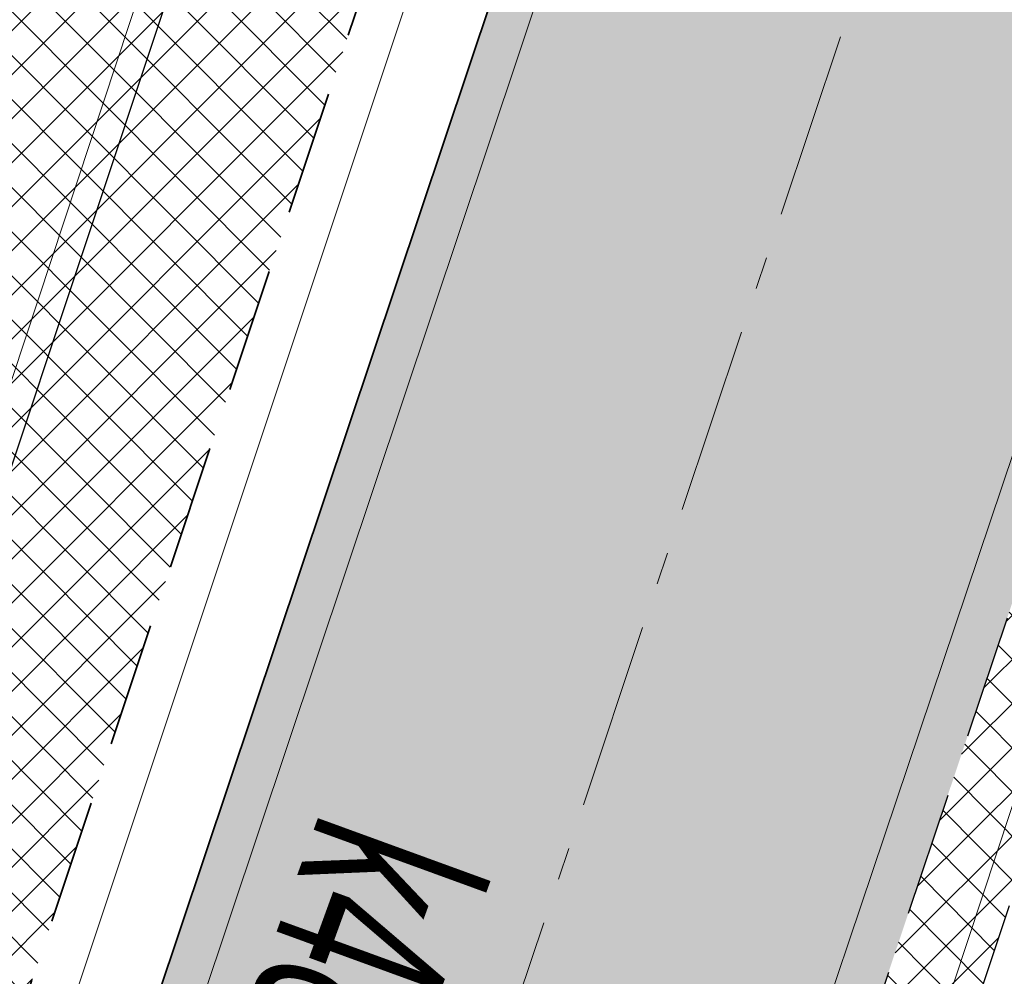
# Model space of a CAD drawing. Header units: metres. Extents: x 6599773 to 13199707, y 5688499 to 11377233.
# Tile 76 of 256: x 6599913.54 to 6599921.44, y 5688759.9 to 5688767.58. Entities that reach past the tile are written whole.
import ezdxf

# ---------------------------------------------------------------- set-up
doc = ezdxf.new("R2010")
doc.units = ezdxf.units.M
doc.header["$MEASUREMENT"] = 0
for name, pattern in [('1', [0]), ('2_OTKJ', [2, 1.5, -0.5]), ('3_EGJE', [2.5, 1.5, -0.3700000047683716, 0.2600001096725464, -0.369999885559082]), ('BUG', [1.5, 1, -0.5]), ('GUK', [2, 1.5, -0.5])]:
    doc.linetypes.add(name, pattern=pattern)
for name, color, linetype, lineweight in [('_kolor chodnik', 50, '1', 0), ('_kolor zjazdy kostka', 7, '1', 0), ('_kolor ścieżka', 10, '1', 0), ('_krawedz jezdni i pobocza', 7, 'BUG', 30), ('_kraweznik', 7, 'CONTINUOUS', 35), ('_obrzeze', 10, 'BUG', 35), ('_opiskd', 14, 'CONTINUOUS', 15), ('_os', 7, '3_EGJE', 13), ('AS__Nowe_granice', 140, 'CONTINUOUS', 30), ('Kontury', 90, 'GUK', 5), ('OTK_L_0', 7, '2_OTKJ', 5), ('OTK_L_5', 7, 'CONTINUOUS', 5), ('OTZ_L_1', 7, 'CONTINUOUS', 5)]:
    doc.layers.add(name, color=color, linetype=linetype, lineweight=lineweight)
doc.layers.add('_kolor jezdnia', color=7, linetype='1', lineweight=0, true_color=0x00dbdb)
doc.layers.add('_kolor pobocze', color=7, linetype='1', lineweight=0, true_color=0xff66ff)
doc.styles.add('opis drzewa', font='ARIALN.TTF', dxfattribs={"width": 0.7, "height": 1.6})
pattern_1 = [(45, (0, 0), (-0.1767766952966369, 0.1767766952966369), []), (135, (0, 0), (-0.1767766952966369, -0.1767766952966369), [])]

msp = doc.modelspace()

# ---------------------------------------------------------------- hatches: boundary and pattern name
at = {"layer": '_kolor chodnik'}
h = msp.add_hatch(dxfattribs=at)
h.set_pattern_fill('ANSI37', color=256, scale=2)
h.set_pattern_definition(pattern_1)
h.paths.add_polyline_path([(6599849.938171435, 5688542.085872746), (6599852.232147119, 5688548.938742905), (6599853.573135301, 5688548.489851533), (6599853.827082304, 5688549.248475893), (6599851.793849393, 5688549.929093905), (6599849.895278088, 5688548.982823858), (6599847.823506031, 5688542.793750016)])
edge = h.paths.add_edge_path()
edge.add_line((6600018.106075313, 5689087.454911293), (6600022.42781917, 5689091.229234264))
edge.add_line((6600022.42781917, 5689091.229234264), (6600020.233254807, 5689093.742094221))
edge.add_line((6600020.233254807, 5689093.742094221), (6600017.159471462, 5689091.057656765))
edge.add_arc((6600023.275194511, 5689085.3851404), 8.341433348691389, 137.1531559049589, 148.8016577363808)
edge.add_line((6600016.140105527, 5689089.706021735), (6600018.106075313, 5689087.454911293))
h.paths.add_polyline_path([(6600038.501784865, 5689187.592294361), (6600037.906968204, 5689187.700586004), (6600037.63829624, 5689186.224843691), (6600038.240083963, 5689186.115282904)])
h.paths.add_polyline_path([(6600069.098302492, 5689360.276020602), (6600068.321239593, 5689360.413462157), (6600068.064048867, 5689358.936495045), (6600068.836639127, 5689358.799546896)])
h.paths.add_polyline_path([(6600082.393785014, 5689362.950258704), (6600082.941124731, 5689366.103121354), (6600081.481377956, 5689366.361351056), (6600080.923159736, 5689363.210828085)])
h.paths.add_polyline_path([(6600074.022236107, 5689388.065861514), (6600072.983907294, 5689388.249860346), (6600072.723374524, 5689386.77253894), (6600073.760538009, 5689386.588865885)])
h.paths.add_polyline_path([(6600105.613104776, 5689486.405659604), (6600106.749499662, 5689489.711933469), (6600105.298891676, 5689490.233346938), (6600104.143487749, 5689486.917306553)], flags=17)
h.paths.add_polyline_path([(6600132.519778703, 5689678.737346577), (6600131.761827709, 5689678.896110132), (6600131.444670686, 5689677.429261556), (6600132.212256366, 5689677.269208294)])
h.paths.add_polyline_path([(6600156.649397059, 5689798.7449027), (6600156.48800471, 5689797.958860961), (6600157.450195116, 5689797.757316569), (6600157.615023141, 5689798.542205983)])
h.paths.add_polyline_path([(6600189.055358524, 5689948.643107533), (6600187.902868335, 5689948.884512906), (6600187.600024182, 5689947.417400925), (6600188.748131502, 5689947.176379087)])
edge = h.paths.add_edge_path()
edge.add_line((6600204.459383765, 5690032.969035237), (6600204.153258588, 5690031.227801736))
edge.add_arc((6600202.328347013, 5690027.299936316), 4.331100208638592, 41.85300125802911, 65.08011549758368, ccw=False)
edge.add_arc((6600032.90393149, 5690051.979071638), 174.020003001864, 352.8070218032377, 353.495463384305)
edge.add_arc((6600202.372679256, 5690027.343587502), 5.999999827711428, 55.12102442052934, 69.64815978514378)
edge = h.paths.add_edge_path()
edge.add_line((6600205.046027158, 5690040.265402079), (6600204.972740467, 5690038.483452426))
edge.add_arc((6600203.986269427, 5690044.401803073), 5.999999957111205, 279.4630688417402, 294.9140560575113)
edge.add_line((6600206.513819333, 5690038.960158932), (6600206.607027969, 5690041.030672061))
edge.add_arc((6600203.986269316, 5690044.401803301), 4.270000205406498, 284.3702444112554, 307.86193139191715, ccw=False)
edge = h.paths.add_edge_path()
edge.add_arc((6600203.547470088, 5690044.558759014), 6.446878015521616, 324.4350091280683, 356.2013368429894, ccw=False)
edge.add_arc((6600203.986269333, 5690044.401803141), 6.00000007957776, 323.2169970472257, 357.4193489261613)
h.paths.add_polyline_path([(6600208.910055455, 5690121.713696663), (6600208.146285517, 5690121.748120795), (6600207.125602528, 5690121.794124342), (6600209.971605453, 5690121.665851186)])
edge = h.paths.add_edge_path()
edge.add_line((6600238.769818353, 5690481.648294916), (6600240.338176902, 5690490.873746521))
edge.add_line((6600240.338176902, 5690490.873746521), (6600241.251295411, 5690510.829461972))
edge.add_line((6600241.251295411, 5690510.829461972), (6600239.524022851, 5690510.928942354))
edge.add_line((6600239.524022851, 5690510.928942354), (6600238.633343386, 5690491.167757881))
edge.add_line((6600238.633343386, 5690491.167757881), (6600234.579716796, 5690467.661262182))
edge.add_line((6600234.579716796, 5690467.661262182), (6600234.449796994, 5690464.966873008))
edge.add_arc((6600242.443669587, 5690464.607462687), 8.00194818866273, 177.4256738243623, 268.2543056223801)
edge.add_line((6600242.199903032, 5690456.609228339), (6600242.216657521, 5690457.359274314))
edge.add_line((6600242.216657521, 5690457.359274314), (6600242.305257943, 5690458.836738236))
edge.add_arc((6600242.444504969, 5690464.607952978), 5.772894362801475, 177.0298084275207, 268.6178439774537, ccw=False)
edge.add_line((6600236.679365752, 5690464.907083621), (6600236.951876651, 5690470.95443634))
edge.add_line((6600236.951876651, 5690470.95443634), (6600238.150786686, 5690478.210832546))
edge.add_line((6600238.150786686, 5690478.210832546), (6600238.769818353, 5690481.648294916))
h.paths.add_polyline_path([(6600238.769818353, 5690481.648294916), (6600238.150786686, 5690478.210832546), (6600239.670056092, 5690477.930590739), (6600240.266710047, 5690481.376366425)], flags=17)
edge = h.paths.add_edge_path()
edge.add_line((6600223.366500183, 5690460.339976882), (6600223.276803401, 5690457.948865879))
edge.add_arc((6600221.105749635, 5690465.64864014), 7.999999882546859, 285.7465040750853, 299.8464885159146)
edge.add_line((6600225.08717264, 5690458.709744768), (6600225.240084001, 5690461.623695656))
edge.add_arc((6600221.105749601, 5690465.648640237), 5.769999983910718, 293.06724420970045, 315.7681070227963, ccw=False)
edge = h.paths.add_edge_path()
edge.add_arc((6600220.025145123, 5690444.676291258), 5.77000016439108, 37.996647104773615, 59.94382588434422, ccw=False)
edge.add_line((6600224.572175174, 5690448.22839199), (6600224.817793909, 5690451.081798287))
edge.add_arc((6600220.025145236, 5690444.676291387), 7.999999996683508, 53.19588653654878, 68.15166733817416)
edge.add_line((6600223.00235276, 5690452.101669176), (6600222.91504296, 5690449.670427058))
edge = h.paths.add_edge_path()
edge.add_arc((6600221.105749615, 5690465.648640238), 7.999999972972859, 328.0222308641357, 357.0132597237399)
edge.add_line((6600229.094882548, 5690465.23180147), (6600229.218816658, 5690467.593604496))
edge.add_line((6600229.218816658, 5690467.593604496), (6600228.218919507, 5690467.645774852))
edge.add_line((6600228.218919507, 5690467.645774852), (6600227.891778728, 5690461.411918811))
h.paths.add_polyline_path([(6600200.980142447, 5690012.236744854), (6600202.31727834, 5690011.956662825), (6600202.522293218, 5690012.935421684), (6600201.182321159, 5690013.216097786)])
h.paths.add_polyline_path([(6600196.457878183, 5689983.98337835), (6600195.202332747, 5689984.246370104), (6600194.899091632, 5689982.777335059), (6600196.150355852, 5689982.515240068)])
edge = h.paths.add_edge_path()
edge.add_line((6600112.305909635, 5689517.99101877), (6600112.691041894, 5689519.807934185))
edge.add_line((6600112.691041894, 5689519.807934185), (6600113.245521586, 5689522.423769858))
edge.add_line((6600113.245521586, 5689522.423769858), (6600111.553124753, 5689522.782507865))
edge.add_line((6600111.553124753, 5689522.782507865), (6600107.405864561, 5689503.217226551))
edge.add_line((6600107.405864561, 5689503.217226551), (6600099.494506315, 5689480.361667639))
edge.add_line((6600099.494506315, 5689480.361667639), (6600099.182814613, 5689478.891218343))
edge.add_arc((6600107.008997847, 5689477.232359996), 8.000059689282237, 168.0325629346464, 257.7529108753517)
edge.add_line((6600105.311960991, 5689469.414366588), (6600105.784990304, 5689471.593619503))
edge.add_arc((6600107.008927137, 5689477.232314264), 5.769999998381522, 168.0321375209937, 257.7533362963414, ccw=False)
edge.add_line((6600101.364343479, 5689478.42879883), (6600101.647245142, 5689479.76342708))
edge.add_line((6600101.647245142, 5689479.76342708), (6600104.143487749, 5689486.917306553))
edge.add_line((6600104.143487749, 5689486.917306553), (6600105.298891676, 5689490.233346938))
edge.add_line((6600105.298891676, 5689490.233346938), (6600108.240043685, 5689498.809726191))
edge.add_line((6600108.240043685, 5689498.809726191), (6600112.305909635, 5689517.99101877))
h.paths.add_polyline_path([(6600136.009573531, 5689645.499114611), (6600138.333647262, 5689645.012304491), (6600138.661671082, 5689646.578318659), (6600134.869459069, 5689647.372651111)])
at = {"layer": '_kolor jezdnia'}
h = msp.add_hatch(dxfattribs=at)
h.set_pattern_fill('ANSI37', color=256, scale=2.2)
h.set_pattern_definition([(311.9999999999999, (0, 0), (0.2043648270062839, 0.1840109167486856), []), (41.99999999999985, (0, 0), (-0.1840109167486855, 0.2043648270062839), [])])
edge = h.paths.add_edge_path()
edge.add_line((6599833.066047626, 5688539.933393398), (6599850.649511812, 5688527.983462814))
edge.add_arc((6599857.337592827, 5688536.653968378), 10.95025544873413, 169.5012687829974, 232.3548431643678, ccw=False)
edge.add_arc((6599858.085851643, 5688536.618142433), 11.69295282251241, 162.2507788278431, 169.9967502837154, ccw=False)
edge.add_line((6599846.949484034, 5688540.182754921), (6599847.823506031, 5688542.793750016))
edge.add_line((6599847.823506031, 5688542.793750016), (6599849.895278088, 5688548.982823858))
edge.add_line((6599849.895278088, 5688548.982823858), (6599852.434748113, 5688556.56906746))
edge.add_line((6599852.434748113, 5688556.56906746), (6599928.48625871, 5688783.760284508))
edge.add_line((6599928.48625871, 5688783.760284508), (6599931.025728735, 5688791.34652811))
edge.add_line((6599931.025728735, 5688791.34652811), (6599996.657773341, 5688987.411326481))
edge.add_line((6599996.657773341, 5688987.411326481), (6599999.197243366, 5688994.997570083))
edge.add_line((6599999.197243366, 5688994.997570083), (6600021.930100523, 5689062.908193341))
edge.add_line((6600021.930100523, 5689062.908193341), (6600017.620224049, 5689067.371531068))
edge.add_line((6600017.620224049, 5689067.371531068), (6600016.714558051, 5689064.654078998))
edge.add_line((6600016.714558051, 5689064.654078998), (6600012.423620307, 5689051.835617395))
edge.add_line((6600012.423620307, 5689051.835617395), (6600009.884150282, 5689044.249373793))
edge.add_line((6600009.884150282, 5689044.249373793), (6599977.53516164, 5688947.612159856))
edge.add_line((6599977.53516164, 5688947.612159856), (6599974.995691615, 5688940.025916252))
edge.add_line((6599974.995691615, 5688940.025916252), (6599942.096912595, 5688841.746295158))
edge.add_line((6599942.096912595, 5688841.746295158), (6599939.557442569, 5688834.160051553))
edge.add_line((6599939.557442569, 5688834.160051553), (6599882.679288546, 5688664.246042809))
edge.add_line((6599882.679288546, 5688664.246042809), (6599880.139818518, 5688656.659799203))
edge.add_line((6599880.139818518, 5688656.659799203), (6599852.464543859, 5688573.984527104))
edge.add_line((6599852.464543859, 5688573.984527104), (6599842.470137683, 5688544.127903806))
edge.add_arc((6599835.706422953, 5688546.652910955), 7.219660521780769, 248.54809133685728, 339.52856074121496, ccw=False)
h.paths.add_polyline_path([(6600044.653202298, 5689172.271628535), (6600046.276244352, 5689181.431901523), (6600047.759199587, 5689189.801539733), (6600051.0603021, 5689208.432603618), (6600052.368792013, 5689215.817578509), (6600054.808584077, 5689229.587499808), (6600056.11707399, 5689236.972474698), (6600057.346666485, 5689243.912161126), (6600058.655146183, 5689251.297078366), (6600058.831439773, 5689252.292060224), (6600060.098987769, 5689259.445963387), (6600060.139929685, 5689259.677035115), (6600061.407468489, 5689266.830886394), (6600072.329030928, 5689328.470998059), (6600073.637511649, 5689335.855921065), (6600077.337304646, 5689356.73715072), (6600078.820259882, 5689365.106788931), (6600081.142794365, 5689378.214921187), (6600082.53851694, 5689386.092227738), (6600095.187867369, 5689457.483787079), (6600091.082877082, 5689465.8405575), (6600089.043088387, 5689454.328211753), (6600087.870641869, 5689447.711051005), (6600087.560133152, 5689445.958573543), (6600086.562151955, 5689440.326076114), (6600082.433200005, 5689417.022719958), (6600080.95024477, 5689408.65308175), (6600077.202698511, 5689387.502337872), (6600075.719743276, 5689379.132699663), (6600073.469199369, 5689366.430874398), (6600071.986244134, 5689358.061236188), (6600069.986864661, 5689346.776955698), (6600068.591142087, 5689338.899649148), (6600065.559290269, 5689321.78820693), (6600064.163567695, 5689313.91090038), (6600059.719426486, 5689288.828650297), (6600058.323703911, 5689280.951343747), (6600057.563846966, 5689276.662793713), (6600056.168124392, 5689268.785487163), (6600054.804920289, 5689261.091711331), (6600053.409197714, 5689253.214404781), (6600053.264817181, 5689252.399536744), (6600051.869094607, 5689244.522230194), (6600051.183555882, 5689240.653124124), (6600049.787833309, 5689232.775817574), (6600046.593849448, 5689214.749319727), (6600045.198126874, 5689206.872013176), (6600044.41754409, 5689202.466488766), (6600042.934588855, 5689194.096850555), (6600036.429952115, 5689157.38538759), (6600034.94699688, 5689149.01574938), (6600030.579776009, 5689124.367629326), (6600027.529365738, 5689107.151445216), (6600024.895072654, 5689094.014582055), (6600030.583685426, 5689094.264316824), (6600032.945013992, 5689106.191885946), (6600043.170247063, 5689163.901990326)])
edge = h.paths.add_edge_path()
edge.add_line((6600111.106812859, 5689535.144351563), (6600111.256844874, 5689535.85214863))
edge.add_line((6600111.256844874, 5689535.85214863), (6600112.915748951, 5689543.678261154))
edge.add_line((6600112.915748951, 5689543.678261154), (6600117.304772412, 5689564.384094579))
edge.add_line((6600117.304772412, 5689564.384094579), (6600119.067357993, 5689572.699339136))
edge.add_line((6600119.067357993, 5689572.699339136), (6600120.087667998, 5689577.512794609))
edge.add_line((6600120.087667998, 5689577.512794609), (6600121.64289057, 5689584.849775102))
edge.add_line((6600121.64289057, 5689584.849775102), (6600128.436769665, 5689616.900852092))
edge.add_line((6600128.436769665, 5689616.900852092), (6600129.991992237, 5689624.237832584))
edge.add_line((6600129.991992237, 5689624.237832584), (6600132.660554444, 5689636.827148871))
edge.add_line((6600132.660554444, 5689636.827148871), (6600133.208838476, 5689639.444704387))
edge.add_line((6600133.208838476, 5689639.444704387), (6600134.848957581, 5689647.274775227))
edge.add_line((6600134.848957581, 5689647.274775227), (6600138.97649476, 5689666.979995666))
edge.add_line((6600138.97649476, 5689666.979995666), (6600140.51410642, 5689674.320687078))
edge.add_line((6600140.51410642, 5689674.320687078), (6600145.209128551, 5689696.735129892))
edge.add_line((6600145.209128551, 5689696.735129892), (6600146.746740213, 5689704.075821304))
edge.add_line((6600146.746740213, 5689704.075821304), (6600151.462308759, 5689726.588354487))
edge.add_line((6600151.462308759, 5689726.588354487), (6600152.999920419, 5689733.929045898))
edge.add_line((6600152.999920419, 5689733.929045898), (6600155.244070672, 5689744.642813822))
edge.add_line((6600155.244070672, 5689744.642813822), (6600156.781682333, 5689751.983505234))
edge.add_line((6600156.781682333, 5689751.983505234), (6600161.635515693, 5689775.156126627))
edge.add_line((6600161.635515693, 5689775.156126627), (6600163.378142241, 5689783.475576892))
edge.add_line((6600163.378142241, 5689783.475576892), (6600163.850769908, 5689785.731942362))
edge.add_line((6600163.850769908, 5689785.731942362), (6600167.028500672, 5689800.90270461))
edge.add_line((6600167.028500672, 5689800.90270461), (6600179.490888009, 5689860.399222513))
edge.add_line((6600179.490888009, 5689860.399222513), (6600181.233514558, 5689868.718672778))
edge.add_line((6600181.233514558, 5689868.718672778), (6600181.84713393, 5689871.648144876))
edge.add_line((6600181.84713393, 5689871.648144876), (6600183.38474559, 5689878.988836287))
edge.add_line((6600183.38474559, 5689878.988836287), (6600184.935818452, 5689886.393792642))
edge.add_line((6600184.935818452, 5689886.393792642), (6600186.575937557, 5689894.223863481))
edge.add_line((6600186.575937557, 5689894.223863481), (6600194.051338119, 5689929.912074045))
edge.add_line((6600194.051338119, 5689929.912074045), (6600195.691457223, 5689937.742144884))
edge.add_line((6600195.691457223, 5689937.742144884), (6600202.915799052, 5689972.231779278))
edge.add_line((6600202.915799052, 5689972.231779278), (6600204.555918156, 5689980.061850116))
edge.add_line((6600204.555918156, 5689980.061850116), (6600206.062781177, 5689987.255744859))
edge.add_line((6600206.062781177, 5689987.255744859), (6600207.702900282, 5689995.085815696))
edge.add_line((6600207.702900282, 5689995.085815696), (6600210.232559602, 5690007.162628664))
edge.add_line((6600210.232559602, 5690007.162628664), (6600211.694938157, 5690014.144150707))
edge.add_arc((6600028.177652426, 5690052.584442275), 187.5000004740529, 348.1696294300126, 357.4195276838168)
edge.add_line((6600215.487522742, 5690044.142720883), (6600208.310270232, 5690026.480446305))
edge.add_arc((6600032.903933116, 5690051.97907145), 177.2500013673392, 348.1696294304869, 351.7289130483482, ccw=False)
edge.add_line((6600206.38894146, 5690015.640182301), (6600205.966941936, 5690013.625519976))
edge.add_line((6600205.966941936, 5690013.625519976), (6600204.326822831, 5690005.795449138))
edge.add_line((6600204.326822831, 5690005.795449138), (6600197.076961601, 5689971.183982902))
edge.add_line((6600197.076961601, 5689971.183982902), (6600195.334335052, 5689962.864532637))
edge.add_line((6600195.334335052, 5689962.864532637), (6600193.44722506, 5689953.855305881))
edge.add_line((6600193.44722506, 5689953.855305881), (6600191.909227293, 5689946.512771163))
edge.add_line((6600191.909227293, 5689946.512771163), (6600185.49684423, 5689915.899498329))
edge.add_line((6600185.49684423, 5689915.899498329), (6600183.856521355, 5689908.068454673))
edge.add_line((6600183.856521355, 5689908.068454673), (6600182.066605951, 5689899.523243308))
edge.add_line((6600182.066605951, 5689899.523243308), (6600180.32407057, 5689891.204228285))
edge.add_line((6600180.32407057, 5689891.204228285), (6600174.320344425, 5689862.541919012))
edge.add_line((6600174.320344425, 5689862.541919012), (6600172.577809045, 5689854.222903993))
edge.add_line((6600172.577809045, 5689854.222903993), (6600163.663810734, 5689811.666703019))
edge.add_line((6600163.663810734, 5689811.666703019), (6600162.023782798, 5689803.837067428))
edge.add_line((6600162.023782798, 5689803.837067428), (6600160.924220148, 5689798.587659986))
edge.add_line((6600160.924220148, 5689798.587659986), (6600159.279208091, 5689790.734229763))
edge.add_line((6600159.279208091, 5689790.734229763), (6600157.107250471, 5689780.365115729))
edge.add_line((6600157.107250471, 5689780.365115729), (6600155.462238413, 5689772.511685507))
edge.add_line((6600155.462238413, 5689772.511685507), (6600153.380318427, 5689762.572418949))
edge.add_line((6600153.380318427, 5689762.572418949), (6600151.735124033, 5689754.718118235))
edge.add_line((6600151.735124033, 5689754.718118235), (6600148.586504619, 5689739.686336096))
edge.add_line((6600148.586504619, 5689739.686336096), (6600146.885007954, 5689731.563243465))
edge.add_line((6600146.885007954, 5689731.563243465), (6600141.75088822, 5689707.052510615))
edge.add_line((6600141.75088822, 5689707.052510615), (6600140.110896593, 5689699.223048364))
edge.add_line((6600140.110896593, 5689699.223048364), (6600133.483561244, 5689667.583574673))
edge.add_line((6600133.483561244, 5689667.583574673), (6600131.860394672, 5689659.834436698))
edge.add_line((6600131.860394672, 5689659.834436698), (6600131.740984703, 5689659.26436315))
edge.add_line((6600131.740984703, 5689659.26436315), (6600130.117814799, 5689651.515209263))
edge.add_line((6600130.117814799, 5689651.515209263), (6600127.278733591, 5689637.961189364))
edge.add_line((6600127.278733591, 5689637.961189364), (6600126.924568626, 5689636.290366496))
edge.add_line((6600126.924568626, 5689636.290366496), (6600125.166244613, 5689627.995226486))
edge.add_line((6600125.166244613, 5689627.995226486), (6600118.009503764, 5689594.232298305))
edge.add_line((6600118.009503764, 5689594.232298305), (6600116.251179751, 5689585.937158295))
edge.add_line((6600116.251179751, 5689585.937158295), (6600113.665314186, 5689573.737975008))
edge.add_line((6600113.665314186, 5689573.737975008), (6600111.898534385, 5689565.402943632))
edge.add_line((6600111.898534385, 5689565.402943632), (6600104.889982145, 5689532.33911599))
edge.add_line((6600104.889982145, 5689532.33911599), (6600103.226635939, 5689524.492047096))
edge.add_line((6600103.226635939, 5689524.492047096), (6600096.623876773, 5689493.342605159))
edge.add_line((6600096.623876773, 5689493.342605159), (6600094.968986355, 5689485.53542763))
edge.add_line((6600094.968986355, 5689485.53542763), (6600094.300101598, 5689482.379870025))
edge.add_line((6600094.300101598, 5689482.379870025), (6600099.182814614, 5689478.891218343))
edge.add_line((6600099.182814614, 5689478.891218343), (6600099.494506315, 5689480.361667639))
edge.add_line((6600099.494506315, 5689480.361667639), (6600111.106812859, 5689535.144351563))
edge = h.paths.add_edge_path()
edge.add_arc((6600239.213891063, 5690851.4003676), 10.0000000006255, -2.8342403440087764, 76.13703556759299, ccw=False)
edge.add_line((6600249.201658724, 5690850.905901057), (6600249.082723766, 5690848.503524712))
edge.add_line((6600249.082723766, 5690848.503524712), (6600247.016487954, 5690806.767468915))
edge.add_line((6600247.016487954, 5690806.767468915), (6600246.092398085, 5690789.152178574))
edge.add_line((6600246.092398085, 5690789.152178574), (6600233.768116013, 5690572.015170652))
edge.add_line((6600233.768116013, 5690572.015170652), (6600228.959056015, 5690465.29620206))
edge.add_line((6600228.959056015, 5690465.29620206), (6600234.588724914, 5690465.017134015))
edge.add_line((6600234.588724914, 5690465.017134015), (6600239.26254019, 5690571.767576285))
edge.add_line((6600239.26254019, 5690571.767576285), (6600252.505038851, 5690806.400146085))
edge.add_line((6600252.505038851, 5690806.400146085), (6600254.569211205, 5690848.094521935))
edge.add_arc((6600262.559425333, 5690847.6989487), 7.999999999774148, 76.13703557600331, 177.1657596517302, ccw=False)
edge.add_line((6600264.476229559, 5690855.465921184), (6600241.609896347, 5690861.109083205))
edge = h.paths.add_edge_path()
edge.add_line((6600250.031475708, 5690451.625307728), (6600250.231741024, 5690455.772579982))
edge.add_line((6600250.231741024, 5690455.772579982), (6600246.257763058, 5690456.417303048))
edge.add_line((6600246.257763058, 5690456.417303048), (6600242.171761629, 5690456.61060902))
edge.add_arc((6600242.563100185, 5690464.586983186), 7.985968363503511, 176.9123644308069, 267.1911945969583, ccw=False)
edge.add_line((6600234.588724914, 5690465.017134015), (6600228.959056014, 5690465.29620206))
edge.add_arc((6600220.965133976, 5690465.657286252), 8.002072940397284, 267.8289300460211, 357.413716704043, ccw=False)
edge.add_line((6600220.661989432, 5690457.660957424), (6600212.406915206, 5690458.119572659))
edge.add_line((6600212.406915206, 5690458.119572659), (6600208.431872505, 5690457.817501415))
edge.add_line((6600208.431872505, 5690457.817501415), (6600208.233912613, 5690454.548331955))
edge.add_line((6600208.233912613, 5690454.548331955), (6600212.129565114, 5690453.127270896))
edge.add_line((6600212.129565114, 5690453.127270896), (6600218.640548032, 5690452.76554962))
edge.add_line((6600218.640548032, 5690452.76554962), (6600216.486747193, 5690452.885205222))
edge.add_line((6600216.486747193, 5690452.885205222), (6600220.46890539, 5690452.663974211))
edge.add_arc((6600220.025145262, 5690444.676291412), 7.999999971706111, -0.3386579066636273, 86.8201700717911, ccw=False)
edge.add_line((6600228.025005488, 5690444.629006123), (6600227.803602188, 5690439.649256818))
edge.add_line((6600227.803602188, 5690439.649256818), (6600226.885525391, 5690435.936828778))
edge.add_line((6600226.885525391, 5690435.936828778), (6600225.534849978, 5690405.967249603))
edge.add_line((6600225.534849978, 5690405.967249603), (6600226.115199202, 5690402.187514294))
edge.add_line((6600226.115199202, 5690402.187514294), (6600213.445139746, 5690121.008786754))
edge.add_line((6600213.445139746, 5690121.008786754), (6600213.352800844, 5690118.960058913))
edge.add_line((6600213.352800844, 5690118.960058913), (6600209.980184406, 5690044.131649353))
edge.add_arc((6600203.986269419, 5690044.401803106), 5.999999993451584, 257.4162346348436, 357.41934921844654, ccw=False)
edge.add_line((6600202.679069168, 5690038.545931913), (6600201.589735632, 5690033.666039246))
edge.add_line((6600201.589735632, 5690033.666039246), (6600203.67987942, 5690033.199458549))
edge.add_arc((6600202.372679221, 5690027.343587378), 5.999999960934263, -8.27108729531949, 77.41623506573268, ccw=False)
edge.add_line((6600208.310270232, 5690026.480446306), (6600215.487522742, 5690044.142720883))
edge.add_line((6600215.487522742, 5690044.142720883), (6600216.199687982, 5690059.944661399))
edge.add_line((6600216.199687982, 5690059.944661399), (6600216.537356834, 5690067.437056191))
edge.add_line((6600216.537356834, 5690067.437056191), (6600223.893528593, 5690230.66011469))
edge.add_line((6600223.893528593, 5690230.66011469), (6600224.231197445, 5690238.152509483))
edge.add_line((6600224.231197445, 5690238.152509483), (6600233.507835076, 5690443.987992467))
edge.add_arc((6600241.499722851, 5690443.627812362), 7.999999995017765, 87.29208981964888, 177.4195277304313, ccw=False)
edge.add_line((6600241.877677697, 5690451.618879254), (6600246.021541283, 5690451.422886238))
edge.add_line((6600246.021541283, 5690451.422886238), (6600246.427694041, 5690451.443388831))
edge.add_line((6600246.427694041, 5690451.443388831), (6600246.793970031, 5690451.461878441))
edge.add_line((6600246.793970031, 5690451.461878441), (6600250.031475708, 5690451.625307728))
edge = h.paths.add_edge_path()
edge.add_line((6600007.33756506, 5689086.20374581), (6600006.980466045, 5689080.740822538))
edge.add_line((6600006.980466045, 5689080.740822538), (6600007.229745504, 5689080.720859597))
edge.add_line((6600007.229745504, 5689080.720859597), (6600008.093335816, 5689080.601653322))
edge.add_line((6600008.093335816, 5689080.601653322), (6600008.702681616, 5689080.53831051))
edge.add_arc((6600008.140193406, 5689070.554142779), 9.999999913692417, -18.557800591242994, 86.77547804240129, ccw=False)
edge.add_line((6600017.620224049, 5689067.371531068), (6600021.930100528, 5689062.908193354))
edge.add_arc((6599734.83819726, 5689159.011261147), 302.7499967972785, 341.4922000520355, 343.8640860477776)
edge.add_arc((6600034.895369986, 5689072.315877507), 9.581213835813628, 98.63328270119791, 164.5273290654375, ccw=False)
edge.add_line((6600033.457137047, 5689081.788529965), (6600033.832640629, 5689081.798737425))
edge.add_line((6600033.832640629, 5689081.798737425), (6600034.422462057, 5689082.05700874))
edge.add_line((6600034.422462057, 5689082.05700874), (6600036.833623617, 5689082.139040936))
edge.add_line((6600036.833623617, 5689082.139040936), (6600036.730225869, 5689087.148851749))
edge.add_line((6600036.730225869, 5689087.148851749), (6600036.579860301, 5689087.134303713))
edge.add_arc((6600036.479565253, 5689093.136286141), 6.002820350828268, 169.1687651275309, 270.9573417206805, ccw=False)
edge.add_line((6600030.583685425, 5689094.264316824), (6600024.895072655, 5689094.014582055))
edge.add_arc((6600015.200558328, 5689096.162123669), 9.929528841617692, 271.0943432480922, 347.5094668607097, ccw=False)
edge.add_arc((6600014.909438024, 5689089.646776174), 3.446070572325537, 264.4236009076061, 278.0194998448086, ccw=False)
edge.add_line((6600014.574573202, 5689086.217014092), (6600014.299554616, 5689086.232508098))
edge.add_line((6600014.299554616, 5689086.232508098), (6600010.474232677, 5689086.448019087))
edge.add_line((6600010.474232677, 5689086.448019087), (6600007.33756506, 5689086.20374581))
edge = h.paths.add_edge_path()
edge.add_line((6600105.490725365, 5689463.953528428), (6600106.927559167, 5689464.047234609))
edge.add_line((6600106.927559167, 5689464.047234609), (6600107.835, 5689468.66))
edge.add_line((6600107.835, 5689468.66), (6600105.311960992, 5689469.414366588))
edge.add_arc((6600107.008997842, 5689477.232359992), 8.000059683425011, 168.0325628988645, 257.7529109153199, ccw=False)
edge.add_line((6600099.182814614, 5689478.891218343), (6600094.300101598, 5689482.379870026))
edge.add_arc((6600586.245114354, 5689378.10423892), 502.8750369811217, 168.032376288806, 169.9522165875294)
edge.add_line((6600091.082877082, 5689465.8405575), (6600095.187867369, 5689457.483787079))
edge.add_arc((6600103.06517392, 5689456.088064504), 8.000000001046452, 77.7533362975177, 169.9524553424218, ccw=False)
edge.add_line((6600104.762140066, 5689463.906012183), (6600105.490725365, 5689463.953528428))
at = {"layer": '_kolor pobocze'}
h = msp.add_hatch(dxfattribs=at)
h.set_pattern_fill('ANSI37', color=256, scale=2)
h.set_pattern_definition(pattern_1)
h.paths.add_polyline_path([(6599932.160925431, 5688783.321107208), (6599932.399290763, 5688784.03222046), (6599930.384830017, 5688784.706554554), (6599928.486258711, 5688783.760284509), (6599900.424162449, 5688699.929447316), (6599901.135372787, 5688699.691372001), (6599929.09885504, 5688783.227616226), (6599930.441347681, 5688783.896730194)])
h.paths.add_polyline_path([(6599863.82305472, 5688584.885679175), (6599865.461509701, 5688584.337302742), (6599865.699847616, 5688585.0483342), (6599863.76653706, 5688585.69550354), (6599861.867965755, 5688584.749233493), (6599852.434748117, 5688556.569067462), (6599852.907883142, 5688555.619781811), (6599862.297350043, 5688583.669249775), (6599862.358334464, 5688583.85143058), (6599862.480562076, 5688584.216565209)])
h.paths.add_polyline_path([(6599865.891775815, 5688591.038664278), (6599865.217260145, 5688592.39199476), (6599901.135372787, 5688699.691372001), (6599900.424162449, 5688699.929447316), (6599864.407435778, 5688592.335477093), (6599865.353705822, 5688590.436905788), (6599867.288949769, 5688589.789089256), (6599867.527342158, 5688590.500283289)])
at = {"layer": '_kolor zjazdy kostka'}
h = msp.add_hatch(dxfattribs=at)
h.set_pattern_fill('ANSI37', color=256, scale=2)
h.set_pattern_definition(pattern_1)
h.paths.add_polyline_path([(6600244.137440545, 5690813.934732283), (6600242.369522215, 5690814.022127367), (6600242.097568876, 5690808.528921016), (6600243.865482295, 5690808.44142671)])
h.paths.add_polyline_path([(6600247.012128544, 5690806.679412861), (6600247.44273645, 5690815.377295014), (6600247.393289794, 5690814.378518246), (6600247.113277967, 5690808.722537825)])
h.paths.add_polyline_path([(6600242.297085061, 5690788.088808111), (6600240.958726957, 5690788.155683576), (6600240.648818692, 5690782.664569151), (6600241.987258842, 5690782.599147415)])
h.paths.add_polyline_path([(6600245.558275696, 5690780.919298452), (6600246.037231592, 5690789.405686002), (6600244.985820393, 5690788.453468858), (6600244.612601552, 5690781.981345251)])
h.paths.add_polyline_path([(6600241.348405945, 5690723.711515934), (6600242.272017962, 5690722.691689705), (6600242.749709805, 5690731.155680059), (6600241.698138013, 5690730.203317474), (6600241.472690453, 5690726.27550499)])
h.paths.add_polyline_path([(6600225.772794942, 5690394.589141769), (6600224.731429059, 5690393.637598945), (6600224.461246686, 5690387.644646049), (6600225.412923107, 5690386.603142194)])
h.paths.add_polyline_path([(6600223.012390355, 5690333.280720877), (6600223.372595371, 5690341.272607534), (6600222.32835346, 5690340.318436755), (6600222.058239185, 5690334.324941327)])
h.paths.add_polyline_path([(6600215.496388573, 5690166.390602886), (6600215.856593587, 5690174.382489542), (6600214.812834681, 5690173.428760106), (6600214.542018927, 5690167.435062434)])
h.paths.add_polyline_path([(6600212.446537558, 5690121.053392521), (6600213.399499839, 5690120.010473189), (6600213.788744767, 5690128.503024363), (6600212.745135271, 5690127.54943145)])
h.paths.add_polyline_path([(6600209.977420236, 5690121.665589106), (6600210.225142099, 5690127.162117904), (6600207.346107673, 5690127.291879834), (6600207.119593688, 5690121.794395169)])
h.paths.add_polyline_path([(6600207.950178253, 5690070.725854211), (6600204.880846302, 5690070.828947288), (6600204.643784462, 5690065.333808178), (6600207.702521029, 5690065.204598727)])
h.paths.add_polyline_path([(6600200.981479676, 5690012.236464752), (6600199.969248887, 5690007.339980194), (6600201.282587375, 5690007.064882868), (6600202.31726072, 5690011.956666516)])
h.paths.add_polyline_path([(6600193.613960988, 5689970.406358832), (6600192.398010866, 5689970.660657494), (6600191.286205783, 5689965.274578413), (6600192.486379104, 5689965.023185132)])
h.paths.add_polyline_path([(6600189.061271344, 5689948.671423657), (6600189.984133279, 5689953.050774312), (6600188.818902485, 5689953.32186217), (6600187.908781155, 5689948.91282903)])
h.paths.add_polyline_path([(6600180.976201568, 5689915.317449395), (6600179.952861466, 5689910.421322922), (6600181.008474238, 5689910.200199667), (6600182.033843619, 5689915.09540201)])
h.paths.add_polyline_path([(6600176.508279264, 5689893.538690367), (6600177.476023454, 5689893.335973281), (6600178.603605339, 5689898.719146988), (6600177.636002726, 5689898.922290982)])
h.paths.add_polyline_path([(6600179.28182965, 5689859.401159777), (6600180.522246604, 5689860.211927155), (6600181.057490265, 5689860.561775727), (6600183.598022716, 5689860.029600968), (6600184.726606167, 5689865.412570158), (6600182.186324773, 5689865.943033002), (6600181.604764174, 5689866.832779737), (6600181.024456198, 5689867.720610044)])
h.paths.add_polyline_path([(6600160.20081012, 5689810.862606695), (6600159.232772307, 5689811.065842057), (6600158.207991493, 5689806.171529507), (6600159.17573568, 5689805.968812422)])
h.paths.add_polyline_path([(6600156.493917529, 5689797.987177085), (6600155.463416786, 5689793.068691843), (6600156.431160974, 5689792.865974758), (6600157.461419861, 5689797.784520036)])
edge = h.paths.add_edge_path()
edge.add_arc((6600173.111981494, 5689800.679690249), 5.999999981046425, 204.6731153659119, 239.5411154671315, ccw=False)
edge.add_arc((6600173.162096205, 5689800.685330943), 6.047914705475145, 168.3203586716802, 204.5234866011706, ccw=False)
edge.add_line((6600167.239404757, 5689801.909666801), (6600163.65166784, 5689784.781499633))
edge.add_arc((6600169.524220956, 5689783.551410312), 5.999999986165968, 139.2146049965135, 168.1696294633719, ccw=False)
edge.add_arc((6600169.524220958, 5689783.551410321), 5.999999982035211, 96.80962310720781, 139.2146050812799, ccw=False)
edge.add_line((6600168.81279652, 5689789.509083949), (6600170.070461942, 5689795.507731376))
h.paths.add_polyline_path([(6600163.526364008, 5689776.866746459), (6600166.051243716, 5689776.337874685), (6600167.179826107, 5689781.720838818), (6600164.653945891, 5689782.24992016), (6600163.941148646, 5689783.340449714), (6600163.493329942, 5689784.025580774), (6600161.750703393, 5689775.706130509), (6600162.438017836, 5689776.155376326)])
h.paths.add_polyline_path([(6600152.614191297, 5689774.643430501), (6600153.639138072, 5689779.536616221), (6600152.646757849, 5689779.74492896), (6600151.646447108, 5689774.846147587)])
h.paths.add_polyline_path([(6600150.121074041, 5689767.466820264), (6600148.177624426, 5689758.167954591), (6600149.115997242, 5689757.971390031), (6600151.066362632, 5689767.268392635)])
h.paths.add_polyline_path([(6600142.970741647, 5689739.332500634), (6600141.888449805, 5689734.142420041), (6600144.036614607, 5689733.695518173), (6600145.123068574, 5689738.882330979)])
h.paths.add_polyline_path([(6600136.256357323, 5689701.052153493), (6600137.154085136, 5689700.864096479), (6600138.287960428, 5689706.274871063), (6600137.38649247, 5689706.464182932)])
h.paths.add_polyline_path([(6600130.081494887, 5689667.099389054), (6600129.212847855, 5689667.281639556), (6600128.083282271, 5689661.898895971), (6600128.953953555, 5689661.716447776)])
h.paths.add_polyline_path([(6600128.397394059, 5689659.030340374), (6600127.554144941, 5689659.207226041), (6600126.493408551, 5689653.810049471), (6600127.269860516, 5689653.647397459)])
h.paths.add_polyline_path([(6600134.990411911, 5689640.633636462), (6600137.30714639, 5689640.148363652), (6600138.339560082, 5689645.040620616), (6600136.015486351, 5689645.500958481), (6600135.435178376, 5689646.388788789), (6600134.8548704, 5689647.276619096), (6600133.214751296, 5689639.446548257), (6600134.102581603, 5689640.026856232)])
h.paths.add_polyline_path([(6600122.164164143, 5689634.294831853), (6600121.024067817, 5689628.914244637), (6600122.015114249, 5689628.705875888), (6600123.155614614, 5689634.086346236)])
h.paths.add_polyline_path([(6600114.542075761, 5689593.450769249), (6600113.493359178, 5689593.398339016), (6600112.364315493, 5689588.045694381), (6600113.29076438, 5689587.547532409)])
h.paths.add_polyline_path([(6600110.194543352, 5689572.941097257), (6600109.207819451, 5689573.148880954), (6600108.06771793, 5689567.768269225), (6600109.050143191, 5689567.53521504)])
h.paths.add_polyline_path([(6600119.083213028, 5689565.540446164), (6600119.089125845, 5689565.542290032), (6600121.462438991, 5689565.065690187), (6600122.598093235, 5689570.447168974), (6600120.229622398, 5689570.949214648), (6600119.651446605, 5689571.8119627), (6600119.073270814, 5689572.72765526), (6600117.310757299, 5689564.412754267)])
h.paths.add_polyline_path([(6600101.698666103, 5689532.937884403), (6600100.730666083, 5689533.141679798), (6600099.694214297, 5689528.250234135), (6600100.669121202, 5689528.045267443)])
h.paths.add_polyline_path([(6600094.06402112, 5689496.827028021), (6600093.080194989, 5689497.033910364), (6600092.036590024, 5689492.143967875), (6600093.038865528, 5689491.933250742)])
h.paths.add_polyline_path([(6600083.709836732, 5689453.749808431), (6600082.738586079, 5689448.336231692), (6600084.647281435, 5689448.027407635), (6600085.606840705, 5689453.416583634)])
h.paths.add_polyline_path([(6600084.434394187, 5689446.825895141), (6600083.731191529, 5689446.921126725), (6600082.928047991, 5689442.491821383), (6600083.649300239, 5689442.394910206)])
h.paths.add_polyline_path([(6600078.04194071, 5689410.721110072), (6600078.996952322, 5689416.137564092), (6600078.0548333, 5689416.304853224), (6600077.111232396, 5689410.886043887)])
h.paths.add_polyline_path([(6600072.911565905, 5689386.768652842), (6600071.96046622, 5689381.312635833), (6600072.800073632, 5689381.163221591), (6600073.76645083, 5689386.590709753)])
h.paths.add_polyline_path([(6600082.887400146, 5689379.432062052), (6600085.278102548, 5689379.034943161), (6600086.160383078, 5689383.956496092), (6600083.759726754, 5689384.355378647), (6600083.152078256, 5689385.224725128), (6600082.544429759, 5689386.094071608), (6600081.148707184, 5689378.216765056), (6600082.018053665, 5689378.824413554)])
h.paths.add_polyline_path([(6600080.731401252, 5689363.247695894), (6600080.041469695, 5689363.369939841), (6600079.433821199, 5689364.239286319), (6600078.8261727, 5689365.108632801), (6600077.343217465, 5689356.73899459), (6600078.212563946, 5689357.346643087), (6600079.081910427, 5689357.954291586), (6600081.429189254, 5689357.564866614), (6600082.388748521, 5689362.980514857)])
h.paths.add_polyline_path([(6600069.104215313, 5689360.304336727), (6600070.063917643, 5689365.720487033), (6600069.2708267, 5689365.861009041), (6600068.327152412, 5689360.441778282)])
h.paths.add_polyline_path([(6600066.55061698, 5689345.891799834), (6600065.546169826, 5689346.069805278), (6600064.677796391, 5689341.145792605), (6600065.678290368, 5689340.968483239)])
h.paths.add_polyline_path([(6600061.138656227, 5689321.077501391), (6600060.270282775, 5689316.15348863), (6600061.250715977, 5689315.979734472), (6600062.127590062, 5689320.902245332)])
h.paths.add_polyline_path([(6600055.325252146, 5689288.11325564), (6600054.456878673, 5689283.189242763), (6600055.410852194, 5689283.020177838), (6600056.28317863, 5689287.917022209)])
h.paths.add_polyline_path([(6600048.045675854, 5689182.819289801), (6600050.371939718, 5689182.407116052), (6600051.314445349, 5689187.67761207), (6600048.980409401, 5689188.064690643), (6600048.372760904, 5689188.934037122), (6600047.765112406, 5689189.803383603), (6600046.306982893, 5689181.603992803), (6600046.972918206, 5689182.069462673)])
h.paths.add_polyline_path([(6600040.943690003, 5689201.374141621), (6600039.339175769, 5689201.66987967), (6600038.429882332, 5689196.244216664), (6600039.984130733, 5689195.958493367)])
h.paths.add_polyline_path([(6600032.993704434, 5689156.473759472), (6600032.278185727, 5689156.600537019), (6600031.299242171, 5689151.188930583), (6600032.034145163, 5689151.058111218)])
h.paths.add_polyline_path([(6600026.309179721, 5689123.603833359), (6600025.417362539, 5689118.683970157), (6600026.271201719, 5689118.532684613), (6600027.143528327, 5689123.456001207)])
h.paths.add_polyline_path([(6600013.302986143, 5689054.462576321), (6600015.84245617, 5689062.048819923), (6600014.576741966, 5689061.417973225), (6600012.672139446, 5689055.728290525)])
h.paths.add_polyline_path([(6599974.547216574, 5688938.686171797), (6599977.086686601, 5688946.272415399), (6599975.820972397, 5688945.641568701), (6599973.916369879, 5688939.951886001)])
h.paths.add_polyline_path([(6599942.102825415, 5688841.748139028), (6599940.837111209, 5688841.117292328), (6599938.932508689, 5688835.427609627), (6599939.563355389, 5688834.161895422)])
h.paths.add_polyline_path([(6599882.685201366, 5688664.247886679), (6599881.419487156, 5688663.617039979), (6599879.514884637, 5688657.927357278), (6599880.145731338, 5688656.661643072)])
h.paths.add_polyline_path([(6599851.799762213, 5688549.930937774), (6599853.832995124, 5688549.250319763), (6599855.420163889, 5688553.991722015), (6599853.386930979, 5688554.672340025), (6599852.913795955, 5688555.621625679), (6599852.440660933, 5688556.570911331), (6599849.901190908, 5688548.984667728)])
h.paths.add_polyline_path([(6600233.581687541, 5690586.458647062), (6600234.520016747, 5690585.337735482), (6600234.976631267, 5690593.42826699), (6600233.922640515, 5690592.499827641)])
h.paths.add_polyline_path([(6600231.728371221, 5690526.750719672), (6600230.676277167, 5690525.793817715), (6600230.420013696, 5690519.782861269), (6600231.363586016, 5690518.655686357)])
h.paths.add_polyline_path([(6600237.577122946, 5690639.505119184), (6600236.516490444, 5690638.540451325), (6600236.176926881, 5690632.541599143), (6600237.1204992, 5690631.41442423)])
h.paths.add_polyline_path([(6600238.927801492, 5690681.139540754), (6600239.8637879, 5690680.021427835), (6600240.320411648, 5690688.112122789), (6600239.268317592, 5690687.155220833)])
h.paths.add_polyline_path([(6600218.122284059, 5690224.814875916), (6600217.079933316, 5690223.862433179), (6600216.809648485, 5690217.865326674), (6600217.762143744, 5690216.822918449)])
h.paths.add_polyline_path([(6600219.363739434, 5690274.535639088), (6600220.315886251, 5690273.493612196), (6600220.675810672, 5690281.480778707), (6600219.633750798, 5690280.528598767)])
h.paths.add_polyline_path([(6600168.75986753, 5689856.554734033), (6600169.729143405, 5689856.351696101), (6600170.857343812, 5689861.737822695), (6600169.889741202, 5689861.940966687)])
h.paths.add_polyline_path([(6600168.841833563, 5689852.115601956), (6600167.871405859, 5689852.319339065), (6600166.844894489, 5689847.425845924), (6600167.816759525, 5689847.221809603)])
at = {"layer": '_kolor ścieżka'}
h = msp.add_hatch(dxfattribs=at)
h.set_pattern_fill('ANSI37', color=10, scale=2)
h.set_pattern_definition(pattern_1)
edge = h.paths.add_edge_path()
edge.add_line((6599877.145262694, 5688659.244027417), (6599854.614951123, 5688591.938475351))
edge.add_line((6599854.614951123, 5688591.938475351), (6599854.214414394, 5688589.387325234))
edge.add_line((6599854.214414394, 5688589.387325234), (6599839.435327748, 5688545.233719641))
edge.add_arc((6599834.52303551, 5688547.748213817), 5.518450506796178, 246.5150871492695, 332.8930934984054, ccw=False)
edge.add_line((6599832.323891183, 5688542.68688393), (6599836.925902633, 5688539.594394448))
edge.add_arc((6599835.881373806, 5688546.528699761), 7.012533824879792, 278.5661808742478, 339.9794081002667)
edge.add_line((6599842.470137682, 5688544.127903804), (6599857.359687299, 5688588.607952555))
edge.add_line((6599857.359687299, 5688588.607952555), (6599857.303782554, 5688591.591210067))
edge.add_line((6599857.303782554, 5688591.591210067), (6599879.508971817, 5688657.925513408))
edge.add_line((6599879.508971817, 5688657.925513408), (6599879.193548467, 5688658.558370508))
edge.add_line((6599879.193548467, 5688658.558370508), (6599877.145262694, 5688659.244027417))
h.paths.add_polyline_path([(6599879.193548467, 5688658.558370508), (6599879.508971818, 5688657.925513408), (6599881.413574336, 5688663.615196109), (6599880.780717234, 5688663.299772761), (6599878.732431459, 5688663.985429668), (6599877.145262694, 5688659.244027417)])
h.paths.add_polyline_path([(6599938.926595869, 5688835.425765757), (6599938.61117252, 5688836.058622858), (6599936.562886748, 5688836.744279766), (6599878.732431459, 5688663.985429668), (6599880.780717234, 5688663.299772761), (6599881.413574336, 5688663.615196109)])
h.paths.add_polyline_path([(6599974.364844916, 5688941.291630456), (6599974.049421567, 5688941.924487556), (6599972.001135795, 5688942.610144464), (6599936.562886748, 5688836.744279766), (6599938.61117252, 5688836.058622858), (6599938.926595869, 5688835.425765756)])
h.paths.add_polyline_path([(6599974.049421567, 5688941.924487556), (6599974.364844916, 5688941.291630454), (6600009.253303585, 5689045.515087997), (6600008.937880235, 5689046.147945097), (6600006.889594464, 5689046.833602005), (6599972.001135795, 5688942.610144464)])
h.paths.add_polyline_path([(6600008.937880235, 5689046.147945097), (6600009.253303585, 5689045.515087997), (6600011.157906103, 5689051.204770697), (6600010.525049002, 5689050.889347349), (6600008.476763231, 5689051.575004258), (6600006.889594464, 5689046.833602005)])
edge = h.paths.add_edge_path()
edge.add_arc((6599858.085851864, 5688536.618142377), 11.69295304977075, 162.2507788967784, 169.9967501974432)
edge.add_line((6599846.570656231, 5688538.649255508), (6599849.824991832, 5688528.706403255))
edge.add_line((6599849.824991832, 5688528.706403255), (6599853.135519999, 5688528.731057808))
edge.add_line((6599853.135519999, 5688528.731057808), (6599849.868997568, 5688538.728963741))
edge.add_line((6599849.868997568, 5688538.728963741), (6599850.886451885, 5688541.768438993))
edge.add_line((6599850.886451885, 5688541.768438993), (6599849.938171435, 5688542.085872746))
edge.add_line((6599849.938171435, 5688542.085872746), (6599847.823506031, 5688542.793750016))
edge.add_line((6599847.823506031, 5688542.793750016), (6599846.949484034, 5688540.182754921))
edge = h.paths.add_edge_path()
edge.add_arc((6600008.743460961, 5689068.123037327), 7.659999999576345, 341.4922000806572, 372.1491631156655)
edge.add_line((6600016.231900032, 5689069.735141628), (6600014.371922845, 5689078.374983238))
edge.add_arc((6600008.140193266, 5689070.554142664), 10.00000004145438, 51.45178747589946, 78.26461791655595)
edge.add_line((6600010.174112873, 5689080.345116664), (6600010.018184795, 5689077.577393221))
edge.add_arc((6600009.814745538, 5689075.098871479), 2.486856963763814, 14.594442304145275, 85.30763078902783, ccw=False)
edge.add_line((6600012.221360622, 5689075.725498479), (6600013.747330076, 5689068.637167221))
edge.add_line((6600013.747330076, 5689068.637167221), (6600013.596857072, 5689066.921144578))
edge.add_line((6600013.596857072, 5689066.921144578), (6600008.476763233, 5689051.575004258))
edge.add_line((6600008.476763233, 5689051.575004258), (6600010.525049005, 5689050.88934735))
edge.add_line((6600010.525049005, 5689050.88934735), (6600011.157906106, 5689051.204770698))
edge.add_line((6600011.157906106, 5689051.204770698), (6600016.00728921, 5689065.691494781))

# ---------------------------------------------------------------- linework, layer by layer
at = {"layer": '_krawedz jezdni i pobocza'}
for p, q in [((6600021.930100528, 5689062.908193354), (6599864.407435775, 5688592.335477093)), ((6599929.098855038, 5688783.227616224), (6599865.217260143, 5688592.391994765))]:
    msp.add_line(p, q, dxfattribs=at)
at = {"layer": '_kraweznik'}
msp.add_line((6600016.714558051, 5689064.654078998), (6599842.470137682, 5688544.127903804), dxfattribs=at)
at = {"layer": '_obrzeze'}
msp.add_line((6600016.007289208, 5689065.691494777), (6599857.303782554, 5688591.591210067), dxfattribs=at)
at = {"layer": '_os'}
msp.add_line((6600019.322329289, 5689063.781136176), (6599841.949959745, 5688533.910733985), dxfattribs=at)
at = {"layer": 'AS__Nowe_granice'}
msp.add_lwpolyline([(6600019.34, 5689081.95), (6599838.5601, 5688539.0294)], dxfattribs=at)
at = {"layer": 'Kontury', "color": 3, "linetype": '1'}
msp.add_lwpolyline([(6599892.9185, 5688702.2792), (6599942.545, 5688851.3184)], dxfattribs=at)
at = {"layer": 'OTK_L_0', "color": 7, "linetype": '1'}
for points in [[(6599919.396, 5688772.84), (6599908.271, 5688739.608)], [(6599912.638, 5688737.742), (6599924.066, 5688771.694)]]:
    msp.add_lwpolyline(points, dxfattribs=at)
at = {"layer": 'OTK_L_5', "color": 7}
for points in [[(6599916.5, 5688773.851), (6599905.455, 5688740.438)], [(6599907.387, 5688739.97), (6599918.422, 5688773.066)], [(6599924.864, 5688771.427), (6599913.594, 5688737.356)]]:
    msp.add_lwpolyline(points, dxfattribs=at)
at = {"layer": 'OTZ_L_1', "color": 7, "linetype": '1'}
msp.add_lwpolyline([(6599916.5, 5688773.851), (6599905.455, 5688740.438)], dxfattribs=at)

# ---------------------------------------------------------------- texts
at = {"layer": '_opiskd', "insert": (6599917.271480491, 5688760.764033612), "char_height": 1.4, "width": 0.5691076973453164, "attachment_point": 1, "rotation": 249.9808797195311, "style": 'opis drzewa'}
msp.add_mtext('k48', dxfattribs=at)

doc.saveas('drawing.dxf')
